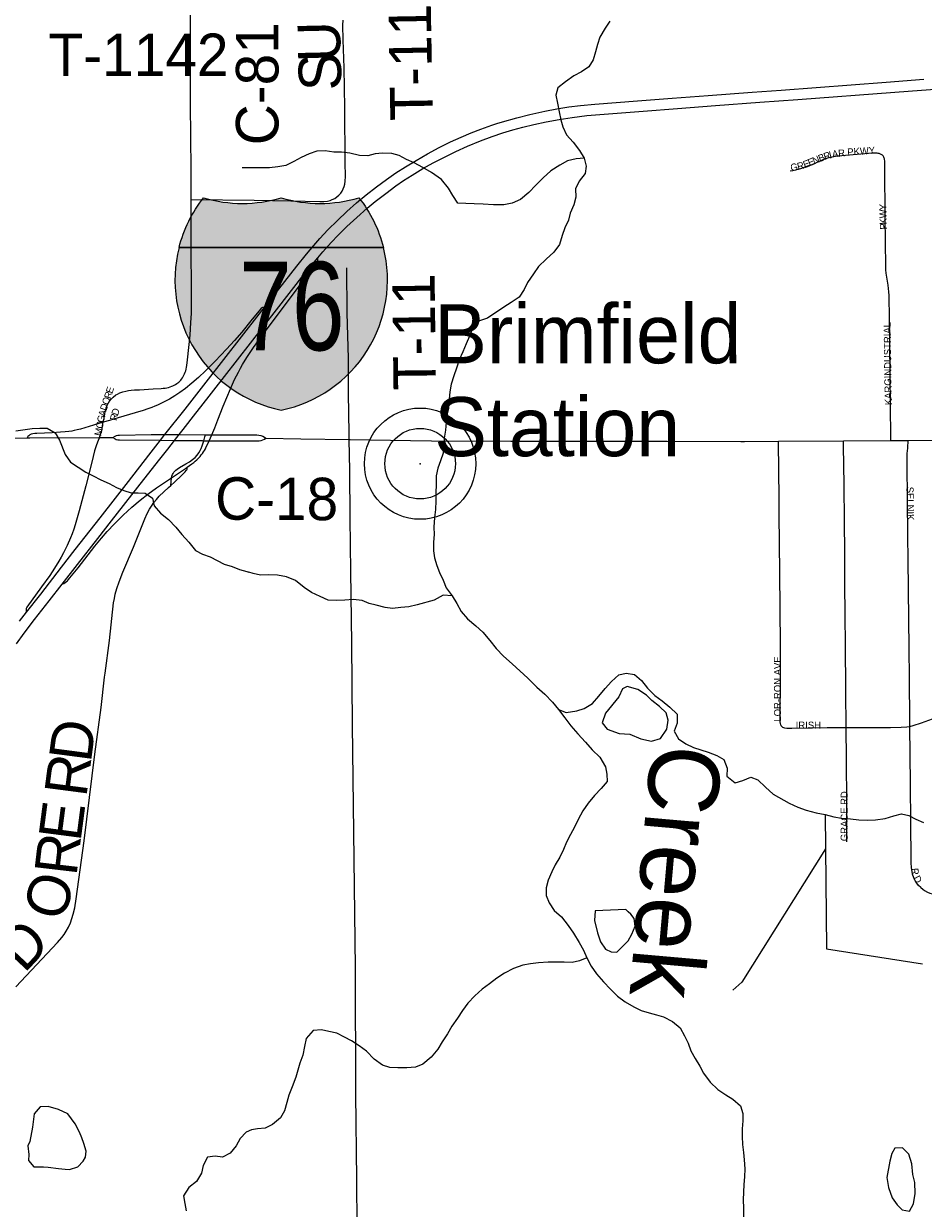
# Model space of a CAD drawing. Header units: feet. Extents: x 2113747 to 2516209, y 960708 to 1356798.
# Tile 48 of 206: x 2277107 to 2283458, y 1125856 to 1134222. Entities that reach past the tile are written whole.
import ezdxf
from ezdxf.enums import TextEntityAlignment as Align

# ---------------------------------------------------------------- set-up
doc = ezdxf.new("R2010")
doc.units = ezdxf.units.FT
doc.header["$LTSCALE"] = 50
doc.header["$MEASUREMENT"] = 0
for name, color, linetype in [('0_Xref', 7, 'Continuous'), ('GM_X_City_Street', 251, 'Continuous'), ('GM_X_City_Street_Text', 251, 'Continuous'), ('GM_X_County_Road', 3, 'Continuous'), ('GM_X_County_Road_Text', 3, 'Continuous'), ('GM_X_Interchange_Ramps', 1, 'Continuous'), ('GM_X_Interstate_Location', 251, 'Continuous'), ('GM_X_Interstate_Route', 1, 'Continuous'), ('GM_X_Interstate_Shield', 251, 'Continuous'), ('GM_X_Minor_Lake', 5, 'Continuous'), ('GM_X_Minor_River', 5, 'Continuous'), ('GM_X_Minor_River_Text', 5, 'Continuous'), ('GM_X_Township_Road', 4, 'Continuous'), ('GM_X_Township_Road_Text', 4, 'Continuous'), ('GM_X_Township_Subdivision', 4, 'Continuous'), ('GM_X_Township_Subdivision_Text', 4, 'Continuous'), ('GM_X_Unincorporated', 1, 'Continuous'), ('GM_X_Unincorporated_Location', 2, 'Continuous'), ('GM_X_Unincorporated_Text', 251, 'Continuous')]:
    doc.layers.add(name, color=color, linetype=linetype)
doc.styles.add('Styledgn000', font='dgn000.shx')
doc.styles.add('Styledgn030', font='dgn030.shx')
doc.styles.add('Styledgn031', font='dgn031.shx')

# ---------------------------------------------------------------- blocks, each defined once
blk = doc.blocks.new('M1-1_24')
at = {"layer": 'GM_X_Interstate_Shield', "linetype": 'Continuous'}
h = blk.add_hatch(color=1, dxfattribs=at)
edge = h.paths.add_edge_path()
edge.add_arc((187.5017645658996, 168.5602605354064), 937.5088908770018, 141.6689583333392, 165.80664584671, ccw=False)
edge.add_line((-547.91815223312, 750.0071338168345), (-547.9181546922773, 750.0071188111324))
edge.add_arc((-273.9590879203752, 1646.594733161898), 937.5088908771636, 253.009075, 286.9909249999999)
edge.add_line((-2.114847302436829e-05, 750.0071188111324), (-6.064772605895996e-06, 750.0071188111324))
edge.add_arc((273.9590607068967, 1646.594733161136), 937.5088908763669, 253.009075, 286.9909249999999)
edge.add_line((547.918127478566, 750.0071188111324), (547.9181532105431, 750.0070981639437))
edge.add_arc((-187.5017917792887, 168.5602605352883), 937.5088908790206, 14.193353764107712, 38.331038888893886, ccw=False)
edge.add_line((721.3885139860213, 398.432687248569), (-721.388539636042, 398.4326934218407))
h = blk.add_hatch(color=5, dxfattribs=at)
edge = h.paths.add_edge_path()
edge.add_arc((187.5017645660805, 168.5602605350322), 937.508890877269, 165.8066458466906, 258.4630388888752)
edge.add_line((-4.692887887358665e-05, -750.0070974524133), (-2.481741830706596e-05, -750.0071065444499))
edge.add_arc((-187.501791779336, 168.5602605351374), 937.5088908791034, 281.5369583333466, 374.193353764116)
edge.add_line((721.3885139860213, 398.432687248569), (-721.388539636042, 398.4326934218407))
at = {"layer": 'GM_X_Interstate_Shield', "color": 7, "linetype": 'Continuous', "lineweight": 0}
blk.add_line((-721.3885396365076, 398.4326934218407), (721.3885139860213, 398.432687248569), dxfattribs=at)
at = {"layer": 'GM_X_Interstate_Shield', "color": 1, "linetype": 'Continuous', "lineweight": 0, "flags": 128}
blk.add_lwpolyline([(-721.388539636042, 398.4326934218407, -0.1057116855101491), (-547.91815223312, 750.0071338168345), (-547.9181546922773, 750.0071188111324, 0.1493700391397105), (-2.114847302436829e-05, 750.0071188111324), (-6.064772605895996e-06, 750.0071188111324, 0.1493700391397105), (547.918127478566, 750.0071188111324), (547.9181532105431, 750.0070981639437, -0.1057116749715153), (721.3885139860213, 398.432687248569), (-721.388539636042, 398.4326934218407)], format="xyb", dxfattribs=at)
at = {"layer": 'GM_X_Interstate_Shield', "color": 5, "linetype": 'Continuous', "lineweight": 0, "flags": 128}
blk.add_lwpolyline([(-721.388539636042, 398.4326934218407, 0.4278590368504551), (-4.692887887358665e-05, -750.0070974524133), (-2.481741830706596e-05, -750.0071065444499, 0.4278590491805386), (721.3885139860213, 398.432687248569), (-721.388539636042, 398.4326934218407)], format="xyb", dxfattribs=at)
at = {"layer": 'GM_X_Interstate_Shield', "color": 18, "linetype": 'Continuous', "lineweight": 0, "true_color": 0x1e0000, "style": 'Styledgn000', "width": 0.800064}
blk.add_text('76', height=625.0000000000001, dxfattribs=at).set_placement((75.44034562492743, -328.1173096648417), align=Align.CENTER)
blk = doc.blocks.new('Unicorp18')
at = {"layer": 'GM_X_Unincorporated'}
for radius in [392.8488348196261, 249.0278639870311]:
    blk.add_circle((0, 0), radius, dxfattribs=at)
blk = doc.blocks.new('POR')
at = {"layer": 'GM_X_City_Street', "flags": 128}
for points in [[(2277668.574574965, 1131407.514083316), (2277673.823908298, 1131436.582266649), (2277679.696599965, 1131468.143883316), (2277682.616541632, 1131482.743591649), (2277685.274016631, 1131494.948291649), (2277689.834374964, 1131510.466633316), (2277696.330424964, 1131527.395733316), (2277702.531199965, 1131540.420641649), (2277710.044308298, 1131553.117466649)], [(2277641.802974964, 1131300.657341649), (2277651.153349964, 1131328.314766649), (2277655.549666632, 1131343.406599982), (2277659.486666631, 1131359.023366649), (2277663.981408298, 1131382.186049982), (2277668.574574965, 1131407.514083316)]]:
    blk.add_lwpolyline(points, dxfattribs=at)
at = {"layer": 'GM_X_County_Road', "flags": 128}
for points in [[(2278287.930291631, 1133192.320224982), (2278285.272816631, 1133653.539774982), (2278284.288566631, 1133932.443416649), (2278284.715074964, 1134237.659341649), (2278282.451299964, 1134470.762549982)], [(2278287.799058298, 1132980.279966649), (2278287.930291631, 1133192.320224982)], [(2278290.095641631, 1132174.507299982), (2278290.554958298, 1132271.488733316), (2278287.635016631, 1132704.689966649), (2278287.667824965, 1132776.671449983), (2278287.799058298, 1132980.279966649)], [(2277710.044308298, 1131553.117466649), (2277724.119083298, 1131571.030816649), (2277738.095433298, 1131585.860183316), (2277756.763374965, 1131600.558316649), (2277767.885399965, 1131606.791899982), (2277784.158333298, 1131614.305008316), (2277805.877449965, 1131622.080583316), (2277828.023074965, 1131627.723616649), (2277845.378683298, 1131631.201299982), (2277866.244783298, 1131634.219666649), (2277888.816916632, 1131635.958508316), (2277925.004508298, 1131637.598924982), (2278020.017441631, 1131642.454558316), (2278075.988458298, 1131645.735391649), (2278091.080291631, 1131647.441424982), (2278105.745616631, 1131649.377116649), (2278118.114358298, 1131651.673699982), (2278128.711449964, 1131654.003091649), (2278139.931899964, 1131657.218308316), (2278151.152349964, 1131661.253733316), (2278160.469916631, 1131664.993883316), (2278169.590633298, 1131669.554241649), (2278178.383266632, 1131674.770766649), (2278186.683774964, 1131680.085716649), (2278194.689008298, 1131685.827174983), (2278201.513141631, 1131691.699866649), (2278208.370083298, 1131698.195916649), (2278214.866133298, 1131705.676216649), (2278220.410741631, 1131712.205074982), (2278226.873983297, 1131721.096133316), (2278232.484208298, 1131729.790341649), (2278237.963199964, 1131739.764074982), (2278242.917258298, 1131749.967466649), (2278247.313574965, 1131760.597366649), (2278250.397558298, 1131771.128841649), (2278253.612774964, 1131783.399158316), (2278256.270249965, 1131795.538241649), (2278258.173133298, 1131808.366299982), (2278263.422466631, 1131848.753358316), (2278281.303008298, 1132021.686083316), (2278287.438166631, 1132112.827633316), (2278290.095641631, 1132174.507299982)], [(2276812.342691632, 1131292.553683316), (2276871.102416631, 1131293.866016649), (2277130.157016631, 1131297.835824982)], [(2277130.157016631, 1131297.835824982), (2277150.170099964, 1131298.163908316), (2277641.802974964, 1131300.657341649)], [(2277641.802974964, 1131300.657341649), (2277735.372341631, 1131301.051041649)], [(2277735.372341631, 1131301.051041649), (2277752.465483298, 1131309.515591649), (2277761.290924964, 1131312.960466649), (2277771.855208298, 1131315.814791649), (2277783.534974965, 1131317.192741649), (2278005.384924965, 1131321.523441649), (2278103.908349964, 1131321.064124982), (2278203.383216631, 1131320.604808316), (2278390.554758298, 1131319.751791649)], [(2277735.372341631, 1131301.051041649), (2277751.579658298, 1131291.274158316), (2277759.880166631, 1131286.713799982), (2277770.083558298, 1131283.662624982), (2277782.649149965, 1131282.448716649), (2278071.264058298, 1131279.922474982), (2278170.837349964, 1131279.069458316), (2278333.172983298, 1131277.658699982), (2278369.590233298, 1131277.527466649), (2278377.136149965, 1131277.494658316)], [(2278377.136149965, 1131277.494658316), (2278385.535083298, 1131303.970983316), (2278390.554758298, 1131319.751791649)], [(2278390.554758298, 1131319.751791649), (2278433.566483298, 1131319.554941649)], [(2278414.964158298, 1131277.330616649), (2278756.859799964, 1131275.985474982), (2278768.802033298, 1131276.280749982), (2278782.417491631, 1131278.806991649), (2278794.392533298, 1131282.448716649), (2278806.105108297, 1131287.829283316), (2278816.570966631, 1131294.489374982)], [(2278433.566483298, 1131319.554941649), (2278753.414924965, 1131318.111374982), (2278767.063191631, 1131317.094316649), (2278780.777074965, 1131314.633691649), (2278795.147124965, 1131308.826616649), (2278805.875449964, 1131302.724266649), (2278816.570966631, 1131294.489374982)], [(2278816.570966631, 1131294.489374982), (2279063.650524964, 1131291.635049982), (2279404.791574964, 1131284.778108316)], [(2278150.561799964, 1131016.012241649), (2278152.530299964, 1131026.445291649), (2278156.204833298, 1131037.436083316), (2278160.765191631, 1131046.261524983), (2278166.572266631, 1131055.119774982), (2278173.265166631, 1131062.436033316), (2278179.990874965, 1131068.538383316), (2278189.931799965, 1131076.904508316), (2278206.073499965, 1131088.223383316), (2278252.202016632, 1131113.452991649), (2278277.562858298, 1131128.610441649), (2278298.888274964, 1131143.899124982), (2278316.178266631, 1131158.990958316), (2278331.860649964, 1131175.756016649), (2278343.606033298, 1131191.536824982), (2278353.514149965, 1131208.498733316), (2278359.878966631, 1131222.803166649), (2278365.981316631, 1131240.158774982), (2278370.836949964, 1131255.381841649), (2278377.136149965, 1131277.494658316)], [(2278377.136149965, 1131277.494658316), (2278414.964158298, 1131277.330616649)], [(2279471.490916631, 1125042.467758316), (2279471.261258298, 1125071.207858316), (2279466.208774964, 1125356.673166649), (2279460.565741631, 1125724.192116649), (2279457.219291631, 1126058.673074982), (2279452.035574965, 1126661.493391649), (2279448.393849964, 1127554.044099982), (2279437.665524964, 1128512.277091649), (2279428.610424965, 1129270.477674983), (2279423.754791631, 1129848.133999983), (2279414.994966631, 1130352.463699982), (2279412.075024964, 1130729.333024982), (2279409.122274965, 1131067.062008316), (2279404.791574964, 1131284.778108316)], [(2279404.791574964, 1131284.778108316), (2279410.434608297, 1131284.646874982), (2279837.074174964, 1131278.708566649), (2279984.744483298, 1131276.805683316), (2280545.602941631, 1131273.098341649), (2281634.675566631, 1131273.327999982), (2281648.717533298, 1131273.295191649)], [(2281648.717533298, 1131273.295191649), (2282169.746674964, 1131272.540599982)], [(2282169.746674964, 1131272.540599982), (2282172.732233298, 1131272.540599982), (2282195.238749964, 1131272.573408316), (2282434.805199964, 1131274.213824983)], [(2282434.805199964, 1131274.213824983), (2282894.712416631, 1131275.558966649)], [(2282894.712416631, 1131275.558966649), (2283229.062141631, 1131277.658699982)], [(2283229.062141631, 1131277.658699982), (2283350.879483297, 1131278.446099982)], [(2283350.879483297, 1131278.446099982), (2284054.060491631, 1131285.860783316)], [(2278144.656299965, 1130960.467733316), (2278170.476458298, 1130984.220966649), (2278223.921233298, 1131034.877033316), (2278246.132474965, 1131056.333683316), (2278254.400174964, 1131066.110566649), (2278258.304366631, 1131072.048874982), (2278260.043208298, 1131075.657791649), (2278261.158691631, 1131079.496366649), (2278261.585199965, 1131083.925491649), (2278260.633758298, 1131089.470099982)], [(2277051.810716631, 1127419.858016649), (2277345.248449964, 1127733.997808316), (2277375.202458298, 1127768.577791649), (2277391.114499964, 1127789.115808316), (2277407.354624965, 1127813.295549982), (2277422.971391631, 1127841.641949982), (2277436.291574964, 1127871.202258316), (2277447.446408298, 1127901.681199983), (2277456.501508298, 1127932.914733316), (2277466.344008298, 1127977.468449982), (2277477.466033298, 1128041.969633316), (2277534.093216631, 1128451.483249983), (2277609.847658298, 1129063.752366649), (2277653.056233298, 1129391.934124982), (2277678.056183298, 1129606.927133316), (2277681.894758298, 1129636.224974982), (2277711.520683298, 1129865.620841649), (2277740.720099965, 1130131.368341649), (2277746.428749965, 1130162.044133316), (2277753.416924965, 1130192.654308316), (2277764.079633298, 1130234.222466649), (2277780.188524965, 1130281.039958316), (2277806.927316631, 1130348.034574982), (2277881.927166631, 1130526.380674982), (2277961.159291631, 1130724.543008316), (2277978.777366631, 1130763.650541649), (2277993.967624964, 1130793.145233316), (2278007.681508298, 1130815.914216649), (2278025.365199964, 1130840.061149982), (2278043.541016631, 1130863.158216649), (2278063.980608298, 1130886.353708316), (2278128.875491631, 1130947.508441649), (2278144.656299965, 1130960.467733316)], [(2278144.656299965, 1130960.467733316), (2278150.397758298, 1131015.192033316), (2278150.561799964, 1131016.012241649)]]:
    blk.add_lwpolyline(points, dxfattribs=at)
at = {"layer": 'GM_X_Interchange_Ramps', "flags": 128}
for points in [[(2278414.964158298, 1131277.330616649), (2278433.566483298, 1131319.554941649), (2278454.760666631, 1131369.226758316), (2278476.709441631, 1131424.279141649), (2278515.718549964, 1131521.785508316), (2278565.948108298, 1131643.045108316), (2278595.508416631, 1131708.924241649), (2278621.820699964, 1131761.844083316), (2278636.223558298, 1131789.599933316), (2278651.905941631, 1131816.437149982), (2278669.261549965, 1131845.177249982), (2278686.387499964, 1131872.309741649), (2278728.874291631, 1131934.678383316), (2278790.750808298, 1132019.553541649), (2279059.943183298, 1132379.756233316), (2279165.914099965, 1132519.519733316), (2279172.442958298, 1132530.280866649), (2279176.675233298, 1132537.761166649), (2279179.299899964, 1132542.977691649), (2279181.235591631, 1132548.161408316), (2279182.547924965, 1132553.377933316), (2279183.269708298, 1132558.496033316), (2279182.679158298, 1132569.388399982)], [(2278806.531616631, 1132218.503274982), (2278798.756041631, 1132218.568891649), (2278793.539516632, 1132217.486216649), (2278787.896483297, 1132215.517716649), (2278782.614341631, 1132212.171266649), (2278777.233774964, 1132207.053166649), (2278710.009499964, 1132123.129449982), (2278645.770783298, 1132044.389449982), (2278594.458549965, 1131984.743899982), (2278539.373358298, 1131924.048483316), (2278457.844649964, 1131838.714008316), (2278390.653183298, 1131771.424116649), (2278340.620474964, 1131724.114499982), (2278293.737366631, 1131683.071274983), (2278247.969741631, 1131645.801008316), (2278208.468508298, 1131616.535974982), (2278172.904274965, 1131593.045208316), (2278136.224558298, 1131571.358899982), (2278117.130108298, 1131561.089891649), (2278098.527783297, 1131551.542666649), (2278073.691874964, 1131539.403583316), (2278051.021316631, 1131529.265808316), (2278031.139466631, 1131520.735641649), (2278011.684124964, 1131512.894449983), (2277983.797041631, 1131502.527016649), (2277949.906033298, 1131491.076908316), (2277892.589874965, 1131473.458833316), (2277773.889324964, 1131439.010083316), (2277712.012808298, 1131420.473374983), (2277668.574574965, 1131407.514083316), (2277599.184949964, 1131386.746408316), (2277506.599833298, 1131359.515491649), (2277483.994891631, 1131353.445949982), (2277462.341391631, 1131348.688741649), (2277445.346674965, 1131345.670374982), (2277424.939891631, 1131342.619199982), (2277400.202408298, 1131339.600833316), (2277365.950508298, 1131336.648083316), (2277308.634349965, 1131333.170399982), (2277198.299924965, 1131328.642849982), (2277184.225149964, 1131327.658599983), (2277171.429899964, 1131325.526058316), (2277159.356433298, 1131322.278033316), (2277150.268524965, 1131318.012949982), (2277142.099249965, 1131312.829233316), (2277135.275116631, 1131305.972291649), (2277130.157016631, 1131297.835824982)], [(2277641.802974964, 1131300.657341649), (2277632.682258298, 1131278.938224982), (2277620.936874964, 1131247.671883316), (2277607.452649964, 1131204.692966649), (2277587.866074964, 1131126.117008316), (2277545.248049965, 1130958.958549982), (2277498.857066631, 1130781.924783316), (2277480.451591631, 1130715.487908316), (2277470.182583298, 1130682.056216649), (2277460.340083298, 1130653.020841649), (2277448.430658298, 1130619.950041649), (2277437.013358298, 1130591.669258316), (2277413.424166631, 1130537.502699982), (2277387.407158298, 1130484.451624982), (2277371.527924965, 1130455.875566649), (2277355.583074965, 1130427.069849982), (2277324.447966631, 1130376.873099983), (2277289.900791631, 1130325.003124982), (2277232.978333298, 1130244.589899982), (2277129.566466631, 1130101.643991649), (2277126.744949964, 1130097.083633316), (2277124.678024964, 1130091.867108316), (2277123.693774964, 1130086.683391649), (2277123.693774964, 1130079.728024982), (2277124.776449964, 1130073.428824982), (2277126.876183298, 1130065.653249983)], [(2277378.516099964, 1130264.832641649), (2277390.917649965, 1130269.524233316), (2277400.169599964, 1130275.298499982), (2277408.404491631, 1130281.827358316), (2277415.359858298, 1130288.487449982), (2277423.332283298, 1130297.280083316), (2277433.273208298, 1130309.123891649), (2277490.228474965, 1130380.482016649), (2277609.585191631, 1130532.843916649), (2277655.352816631, 1130588.650891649), (2277696.166383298, 1130635.698041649), (2277747.806699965, 1130690.717616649), (2277808.436499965, 1130750.724058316), (2277871.067608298, 1130808.597958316), (2277928.613424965, 1130857.383949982), (2277982.812791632, 1130899.870741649), (2278043.836291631, 1130944.260416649), (2278114.374208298, 1130992.193391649), (2278150.561799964, 1131016.012241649), (2278221.263758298, 1131062.501649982), (2278249.544541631, 1131081.661716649), (2278260.633758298, 1131089.470099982), (2278277.956558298, 1131101.707608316), (2278292.523458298, 1131112.928058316), (2278306.532616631, 1131123.721999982), (2278317.949916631, 1131133.433266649), (2278328.678241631, 1131143.144533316), (2278339.439374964, 1131154.168133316), (2278351.348799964, 1131166.766533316), (2278359.485266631, 1131176.641841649), (2278367.687349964, 1131187.271741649), (2278375.134841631, 1131197.868833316), (2278381.958974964, 1131208.629966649), (2278389.045574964, 1131220.834666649), (2278395.672858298, 1131233.531491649), (2278405.515358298, 1131254.922524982), (2278414.964158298, 1131277.330616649)]]:
    blk.add_lwpolyline(points, dxfattribs=at)
at = {"layer": 'GM_X_Interstate_Route', "flags": 128}
for points in [[(2277077.729299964, 1130002.497208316), (2277126.876183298, 1130065.653249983), (2277226.843174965, 1130194.163491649), (2277373.594849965, 1130383.598808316), (2277470.445049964, 1130507.811158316), (2277647.281966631, 1130731.990499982), (2277846.953483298, 1130988.289199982), (2277990.719599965, 1131175.887249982), (2278071.264058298, 1131279.922474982), (2278103.908349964, 1131321.064124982), (2278246.723024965, 1131500.591324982), (2278393.999633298, 1131689.600133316), (2278769.261349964, 1132170.963999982), (2278806.531616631, 1132218.503274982), (2279034.483916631, 1132509.316341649), (2279102.167508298, 1132593.732183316), (2279154.857691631, 1132656.428908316), (2279198.263116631, 1132705.510174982), (2279254.102899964, 1132765.418191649), (2279320.900666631, 1132832.970549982), (2279387.435966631, 1132896.126591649), (2279456.070999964, 1132956.986049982), (2279524.017058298, 1133013.678849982), (2279596.162583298, 1133070.371649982), (2279667.323858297, 1133122.897791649), (2279734.777791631, 1133169.288774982), (2279801.050624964, 1133211.611524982), (2279876.969108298, 1133257.051066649), (2279956.726166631, 1133302.457799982), (2280040.551458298, 1133347.339599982), (2280119.619541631, 1133386.972066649), (2280193.963224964, 1133421.289583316), (2280266.371216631, 1133451.866949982), (2280333.628299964, 1133477.752724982), (2280410.957541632, 1133504.688366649), (2280447.670066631, 1133516.696216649), (2280485.990199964, 1133528.277558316), (2280586.875824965, 1133556.984849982), (2280678.968816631, 1133580.475616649), (2280784.480416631, 1133604.163233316), (2280871.324074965, 1133620.961099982), (2280955.379024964, 1133634.412516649), (2281036.645266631, 1133644.484674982), (2281137.760549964, 1133654.491216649), (2281438.777008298, 1133678.047599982), (2281684.216149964, 1133696.354649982), (2281939.563408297, 1133714.760124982), (2282250.389558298, 1133737.922808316), (2282453.210674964, 1133753.703616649), (2283195.794491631, 1133810.396416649), (2283460.787399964, 1133829.950183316)], [(2278321.89816125, 1131472.027435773), (2278357.123066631, 1131517.061108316), (2278524.675224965, 1131731.857266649), (2278892.226983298, 1132202.591233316), (2279087.731841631, 1132453.870258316), (2279182.679158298, 1132569.388399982), (2279217.849691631, 1132610.562858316), (2279277.298391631, 1132676.474799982), (2279327.134249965, 1132728.869708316), (2279387.764049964, 1132789.105808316), (2279457.416141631, 1132854.197541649), (2279531.464549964, 1132919.354891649), (2279587.140291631, 1132965.516216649), (2279662.238566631, 1133024.275941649), (2279733.891966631, 1133076.703658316), (2279788.124141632, 1133113.908308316), (2279848.950791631, 1133153.114266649), (2279925.131741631, 1133198.717849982), (2279996.883566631, 1133238.809633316), (2280081.529066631, 1133282.707183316), (2280156.660149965, 1133319.944641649), (2280238.582558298, 1133357.050866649), (2280330.708358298, 1133394.157091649), (2280413.746249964, 1133425.095349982), (2280488.450824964, 1133450.587424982), (2280560.760391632, 1133472.798666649), (2280630.510908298, 1133491.991541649), (2280707.183983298, 1133510.725099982), (2280793.994833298, 1133529.163383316), (2280887.761049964, 1133546.223716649), (2280978.771366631, 1133560.036024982), (2281083.134674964, 1133572.896891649), (2281204.164616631, 1133584.084533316), (2281479.131258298, 1133605.278716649), (2281721.289566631, 1133623.585766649), (2281989.661733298, 1133643.762891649), (2282303.768716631, 1133667.220849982), (2282572.862666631, 1133687.266741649), (2283255.800933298, 1133738.677399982), (2284106.356974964, 1133803.211391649)], [(2278123.215622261, 1131218.293091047), (2278170.837349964, 1131279.069458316), (2278203.383216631, 1131320.604808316), (2278231.762424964, 1131356.792399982), (2278321.89816125, 1131472.027435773)], [(2277055.911758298, 1129842.884666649), (2277109.815849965, 1129917.425199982), (2277183.273708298, 1130014.275399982), (2277286.324683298, 1130146.230516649), (2277378.516099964, 1130264.832641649), (2277485.996199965, 1130402.594833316), (2277629.795124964, 1130585.927799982), (2277726.448474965, 1130710.336999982), (2277912.045216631, 1130948.459883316), (2278057.648599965, 1131134.614366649), (2278123.215622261, 1131218.293091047)]]:
    blk.add_lwpolyline(points, dxfattribs=at)
at = {"layer": 'GM_X_Minor_Lake'}
for p, q in [((2281307.109999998, 1129468.35), (2281213.349999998, 1129351.89)), ((2281358.379999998, 1127967.38), (2281140.389999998, 1127956.88)), ((2277167.559999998, 1126429.83), (2277149.849999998, 1126327.47)), ((2283220.469999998, 1126189.95), (2283200.719999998, 1126073.68))]:
    blk.add_line(p, q, dxfattribs=at)
at = {"layer": 'GM_X_Minor_Lake', "flags": 128}
for points in [[(2281213.349999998, 1129351.89), (2281191.489999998, 1129285.71), (2281225.589999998, 1129239.69), (2281309.659999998, 1129209.81), (2281385.689999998, 1129203.97), (2281463.769999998, 1129172.09), (2281539.809999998, 1129154.21), (2281601.779999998, 1129174.39), (2281647.639999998, 1129240.63), (2281657.499999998, 1129302.78), (2281643.379999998, 1129354.87), (2281595.279999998, 1129400.85), (2281541.179999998, 1129442.81), (2281503.099999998, 1129480.81), (2281443.009999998, 1129520.76), (2281366.959999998, 1129540.62), (2281334.989999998, 1129524.52), (2281307.109999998, 1129468.35)], [(2281140.389999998, 1127956.88), (2281136.529999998, 1127888.72), (2281156.729999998, 1127800.59), (2281178.869999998, 1127738.51), (2281212.989999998, 1127686.49), (2281255.039999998, 1127666.54), (2281295.039999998, 1127664.63), (2281372.869999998, 1127744.96), (2281400.779999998, 1127791.12), (2281422.649999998, 1127849.29), (2281416.539999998, 1127903.38), (2281392.459999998, 1127933.39), (2281374.429999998, 1127949.38), (2281358.379999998, 1127967.38)], [(2277149.849999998, 1126327.47), (2277135.929999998, 1126297.33), (2277142.109999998, 1126235.17), (2277140.239999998, 1126193.04), (2277178.399999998, 1126149.04), (2277246.449999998, 1126149.26), (2277278.479999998, 1126147.36), (2277352.559999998, 1126137.58), (2277398.609999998, 1126131.72), (2277430.639999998, 1126129.81), (2277488.629999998, 1126150.06), (2277526.549999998, 1126188.31), (2277542.479999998, 1126216.44), (2277546.349999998, 1126258.58), (2277530.179999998, 1126314.7), (2277516.049999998, 1126352.76), (2277499.909999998, 1126394.83), (2277469.719999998, 1126452.9), (2277417.479999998, 1126522.93), (2277351.329999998, 1126554.81), (2277279.209999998, 1126574.63), (2277223.179999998, 1126572.44), (2277181.289999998, 1126524.15), (2277167.559999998, 1126429.83)], [(2283200.719999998, 1126073.68), (2283212.879999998, 1126003.57), (2283237.049999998, 1125929.47), (2283273.159999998, 1125879.45), (2283307.239999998, 1125845.46), (2283359.269999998, 1125835.56), (2283389.149999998, 1125887.73), (2283398.989999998, 1125959.89), (2283396.829999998, 1126038.05), (2283384.699999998, 1126094.13), (2283376.529999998, 1126170.27), (2283356.379999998, 1126238.36), (2283310.269999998, 1126284.35), (2283256.279999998, 1126280.22), (2283234.349999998, 1126244.09), (2283220.469999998, 1126189.95)]]:
    blk.add_lwpolyline(points, dxfattribs=at)
at = {"layer": 'GM_X_Minor_River', "flags": 128}
for points in [[(2281244.709999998, 1134240.05), (2281210.819999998, 1134189.87), (2281172.949999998, 1134127.65), (2281157.059999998, 1134075.51), (2281143.169999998, 1134023.37), (2281127.299999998, 1133967.22), (2281097.399999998, 1133917.05), (2281043.469999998, 1133882.86), (2280991.519999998, 1133854.69), (2280931.609999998, 1133812.46), (2280877.699999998, 1133770.26), (2280863.799999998, 1133718.11), (2280873.929999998, 1133660.02), (2280886.069999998, 1133599.92), (2280898.179999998, 1133543.84), (2280912.299999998, 1133493.76), (2280938.419999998, 1133437.7), (2280986.539999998, 1133385.7), (2281030.679999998, 1133327.68), (2281062.799999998, 1133271.63), (2281076.919999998, 1133215.55), (2281071.029999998, 1133163.43), (2281027.149999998, 1133109.22), (2281003.259999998, 1133055.06), (2281003.389999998, 1132996.93), (2280989.509999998, 1132942.79), (2280965.629999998, 1132884.61), (2280953.729999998, 1132834.49), (2280927.859999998, 1132780.32), (2280907.969999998, 1132726.16), (2280888.099999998, 1132661.98), (2280848.219999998, 1132609.79), (2280794.319999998, 1132559.56), (2280740.429999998, 1132507.33), (2280706.539999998, 1132455.15), (2280662.659999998, 1132394.93), (2280638.779999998, 1132344.77), (2280604.879999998, 1132290.58), (2280548.949999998, 1132254.38), (2280495.019999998, 1132220.19), (2280381.179999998, 1132143.78), (2280325.219999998, 1132123.61), (2280275.329999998, 1132069.39), (2280253.439999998, 1132015.23), (2280229.559999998, 1131961.06), (2280205.679999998, 1131904.89), (2280179.799999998, 1131848.72), (2280161.929999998, 1131790.55), (2280142.049999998, 1131734.4), (2280124.179999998, 1131676.24), (2280114.289999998, 1131622.11), (2280110.399999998, 1131569.99), (2280104.539999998, 1131507.84), (2280094.649999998, 1131457.72), (2280088.749999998, 1131407.61), (2280084.869999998, 1131351.48), (2280074.989999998, 1131295.35), (2280073.109999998, 1131245.23), (2280067.229999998, 1131189.11), (2280049.349999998, 1131134.96), (2280029.449999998, 1131082.81), (2280019.569999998, 1131028.67), (2280017.709999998, 1130966.53), (2280015.819999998, 1130912.43), (2280015.959999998, 1130852.29), (2280014.089999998, 1130792.17), (2280006.209999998, 1130734.04), (2280002.359999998, 1130665.88), (2280004.469999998, 1130615.79), (2279998.589999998, 1130561.66), (2279998.729999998, 1130499.53), (2280006.839999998, 1130449.45), (2280022.949999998, 1130395.37), (2280041.059999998, 1130345.31), (2280067.179999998, 1130293.26), (2280089.299999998, 1130239.2), (2280131.429999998, 1130181.17), (2280163.549999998, 1130127.14), (2280195.679999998, 1130071.09), (2280239.799999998, 1130019.08), (2280297.909999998, 1129969.11), (2280348.009999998, 1129925.13), (2280398.149999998, 1129865.12), (2280442.269999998, 1129809.11), (2280494.399999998, 1129755.11), (2280554.519999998, 1129701.14), (2280666.759999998, 1129601.18), (2280728.899999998, 1129537.19), (2280785.009999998, 1129487.21), (2280839.139999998, 1129431.22), (2280883.259999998, 1129379.21)], [(2281062.799999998, 1133271.63), (2281006.809999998, 1133267.51), (2280946.819999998, 1133253.34), (2280890.889999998, 1133223.15), (2280828.969999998, 1133182.93), (2280773.059999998, 1133134.71), (2280721.179999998, 1133082.48), (2280673.279999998, 1133030.26), (2280613.379999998, 1132980.02), (2280555.439999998, 1132955.85), (2280495.449999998, 1132943.69), (2280423.439999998, 1132943.53), (2280351.429999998, 1132947.37), (2280287.409999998, 1132951.24), (2280227.409999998, 1132953.11), (2280171.389999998, 1132954.98), (2280137.279999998, 1133009.02), (2280105.159999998, 1133061.06), (2280055.019999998, 1133123.07), (2279984.899999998, 1133171.02), (2279924.819999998, 1133206.96), (2279862.739999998, 1133238.88), (2279808.679999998, 1133262.81), (2279756.619999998, 1133290.75), (2279704.579999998, 1133306.67), (2279640.569999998, 1133308.53), (2279588.579999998, 1133302.4), (2279536.599999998, 1133290.26), (2279476.589999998, 1133292.13), (2279408.539999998, 1133308.01), (2279350.519999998, 1133313.89), (2279296.509999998, 1133315.78), (2279234.489999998, 1133323.65), (2279176.489999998, 1133321.52), (2279122.519999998, 1133303.37), (2279064.579999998, 1133277.18), (2279012.629999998, 1133249), (2278956.679999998, 1133220.82), (2278900.699999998, 1133210.67), (2278842.709999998, 1133204.53), (2278648.689999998, 1133204.09)], [(2277051.019999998, 1131348.11), (2277167.059999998, 1131364.54), (2277221.099999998, 1131366.72), (2277273.139999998, 1131364.89), (2277329.279999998, 1131332.99), (2277359.449999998, 1131280.92), (2277399.769999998, 1131180.76), (2277437.959999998, 1131126.73), (2277490.109999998, 1131090.79), (2277544.249999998, 1131054.86), (2277596.369999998, 1131028.96), (2277650.489999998, 1131001.05), (2277710.609999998, 1130975.18), (2277760.729999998, 1130947.26), (2277812.839999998, 1130925.36), (2277864.929999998, 1130909.49), (2277914.969999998, 1130909.65), (2277965.009999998, 1130907.81), (2278015.149999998, 1130871.88), (2278027.319999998, 1130817.75), (2278071.509999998, 1130765.74), (2278127.689999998, 1130719.79), (2278179.879999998, 1130665.8), (2278222.069999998, 1130613.78), (2278272.259999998, 1130559.79), (2278318.459999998, 1130501.77), (2278368.579999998, 1130475.86), (2278422.679999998, 1130455.97), (2278472.789999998, 1130432.07), (2278522.909999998, 1130404.15), (2278578.999999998, 1130388.29), (2278631.099999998, 1130368.4), (2278681.169999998, 1130354.53), (2278694.919999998, 1130348.31)], [(2280131.429999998, 1130181.17), (2280067.409999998, 1130187.04), (2280003.479999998, 1130150.82), (2279883.539999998, 1130118.49), (2279825.569999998, 1130104.33), (2279769.569999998, 1130098.19), (2279709.579999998, 1130092.05), (2279659.559999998, 1130099.95), (2279595.519999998, 1130115.84), (2279545.489999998, 1130127.75), (2279495.439999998, 1130147.68), (2279433.419999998, 1130155.56), (2279373.419999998, 1130151.42), (2279311.419999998, 1130149.28), (2279255.399999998, 1130151.15), (2279199.339999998, 1130177.07), (2279139.279999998, 1130205), (2279087.199999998, 1130240.96), (2279025.079999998, 1130288.92), (2278963.019999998, 1130316.84), (2278898.979999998, 1130328.72), (2278832.969999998, 1130330.57), (2278778.969999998, 1130328.45), (2278726.939999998, 1130340.36), (2278694.919999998, 1130348.31)], [(2280883.259999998, 1129379.21), (2280935.309999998, 1129357.28), (2281011.289999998, 1129369.48), (2281063.259999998, 1129385.62), (2281121.189999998, 1129421.83), (2281167.079999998, 1129472.03), (2281210.969999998, 1129526.24), (2281256.869999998, 1129576.45), (2281308.759999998, 1129624.66), (2281360.749999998, 1129634.8), (2281418.779999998, 1129624.91), (2281468.869999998, 1129582.94), (2281510.989999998, 1129528.92), (2281561.109999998, 1129478.93), (2281613.199999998, 1129438.96), (2281667.299999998, 1129394.99), (2281719.419999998, 1129345.01), (2281719.549999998, 1129282.88), (2281699.669999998, 1129226.72), (2281729.789999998, 1129172.68), (2281781.879999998, 1129136.73), (2281835.939999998, 1129110.79), (2281887.979999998, 1129094.87), (2281938.019999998, 1129076.95), (2282000.079999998, 1129053.04), (2282050.139999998, 1129025.09), (2282072.279999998, 1128965.02), (2282070.409999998, 1128908.9), (2282130.519999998, 1128860.94), (2282182.489999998, 1128877.09), (2282240.429999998, 1128901.27), (2282290.489999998, 1128883.34), (2282344.599999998, 1128829.35), (2282398.709999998, 1128781.38), (2282510.869999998, 1128717.49), (2282570.929999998, 1128689.57), (2282630.979999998, 1128667.66), (2282701.029999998, 1128649.79), (2282765.069999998, 1128637.9), (2282827.099999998, 1128622.01), (2282879.129999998, 1128612.1), (2282943.149999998, 1128606.24), (2283003.169999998, 1128600.36), (2283061.189999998, 1128596.48), (2283119.179999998, 1128598.62), (2283187.169999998, 1128608.8), (2283249.139999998, 1128626.96), (2283303.109999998, 1128641.12), (2283355.149999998, 1128629.21), (2283405.199999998, 1128603.27), (2283459.259999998, 1128581.34)], [(2280883.259999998, 1129379.21), (2280927.389999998, 1129321.19), (2280969.519999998, 1129263.16), (2281017.639999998, 1129207.16), (2281071.789999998, 1129147.15), (2281119.899999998, 1129093.15), (2281174.029999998, 1129041.17), (2281214.169999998, 1128975.12), (2281222.279999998, 1128923.04), (2281226.399999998, 1128870.94), (2281184.509999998, 1128820.74), (2281136.609999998, 1128770.53), (2281092.729999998, 1128716.31), (2281052.839999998, 1128662.12), (2281020.969999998, 1128601.92), (2280995.079999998, 1128547.76), (2280967.189999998, 1128495.58), (2280939.309999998, 1128441.41), (2280917.419999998, 1128389.25), (2280891.539999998, 1128337.09), (2280859.649999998, 1128282.91), (2280835.749999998, 1128232.75), (2280809.879999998, 1128172.57), (2280793.999999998, 1128118.42), (2280796.119999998, 1128064.32), (2280816.229999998, 1128014.26), (2280852.349999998, 1127960.24), (2280902.459999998, 1127914.25), (2280950.589999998, 1127854.24), (2280988.709999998, 1127800.21), (2281028.869999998, 1127732.17), (2281058.989999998, 1127678.13), (2281083.109999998, 1127624.07), (2281113.239999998, 1127566.01), (2281151.359999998, 1127511.99), (2281199.489999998, 1127455.99), (2281249.609999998, 1127403.99), (2281299.719999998, 1127354), (2281353.809999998, 1127314.04), (2281413.899999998, 1127278.1), (2281465.959999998, 1127254.17), (2281522.009999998, 1127236.26), (2281574.039999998, 1127222.34), (2281624.079999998, 1127208.43), (2281686.159999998, 1127174.51), (2281740.259999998, 1127130.54), (2281772.379999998, 1127074.5), (2281796.499999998, 1127022.44), (2281816.619999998, 1126968.37), (2281846.739999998, 1126914.33), (2281878.869999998, 1126860.3), (2281904.979999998, 1126810.25), (2281953.129999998, 1126746.23), (2282007.239999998, 1126694.25), (2282063.329999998, 1126658.31), (2282113.399999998, 1126626.35), (2282167.509999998, 1126580.38), (2282183.629999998, 1126526.3), (2282183.739999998, 1126474.2), (2282179.869999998, 1126418.07), (2282177.979999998, 1126363.97), (2282182.119999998, 1126305.86), (2282188.229999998, 1126249.76), (2282192.349999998, 1126197.66), (2282196.479999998, 1126135.54), (2282194.619999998, 1126077.42), (2282190.729999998, 1126023.31), (2282186.969999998, 1125915.08), (2282189.099999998, 1125856.97), (2282187.239999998, 1125792.83)], [(2282765.069999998, 1128637.9), (2282773.139999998, 1127687.98), (2283451.439999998, 1127583.3)], [(2282767.119999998, 1128395.52), (2282177.599999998, 1127452.17), (2282111.719999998, 1127395.9)], [(2281083.109999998, 1127624.07), (2281031.149999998, 1127603.91), (2280979.169999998, 1127591.77), (2280923.159999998, 1127593.65), (2280871.159999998, 1127595.54), (2280809.149999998, 1127595.39), (2280741.149999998, 1127589.22), (2280685.159999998, 1127583.09), (2280629.179999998, 1127572.94), (2280565.219999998, 1127550.76), (2280501.289999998, 1127516.54), (2280447.359999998, 1127482.35), (2280395.439999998, 1127442.16), (2280343.519999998, 1127403.96), (2280291.619999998, 1127357.75), (2280241.729999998, 1127305.53), (2280203.839999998, 1127253.34), (2280169.949999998, 1127199.15), (2280130.069999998, 1127142.95), (2280098.189999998, 1127088.76), (2280060.309999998, 1127032.57), (2280030.419999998, 1126980.39), (2279982.539999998, 1126924.18), (2279924.639999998, 1126873.94), (2279872.679999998, 1126853.78), (2279810.689999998, 1126847.63), (2279748.679999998, 1126847.49), (2279690.669999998, 1126851.37), (2279640.629999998, 1126867.29), (2279580.529999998, 1126909.24), (2279526.399999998, 1126965.23), (2279474.309999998, 1127003.2), (2279420.229999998, 1127039.14), (2279370.169999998, 1127065.09), (2279318.099999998, 1127093.03), (2279260.069999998, 1127104.92), (2279210.039999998, 1127116.83), (2279150.049999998, 1127110.69), (2279100.159999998, 1127054.46), (2279088.279999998, 1126998.32), (2279076.419999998, 1126938.17), (2279056.539999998, 1126882.01), (2279028.759999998, 1126781.74), (2279002.899999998, 1126713.55), (2278979.029999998, 1126655.37), (2278965.139999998, 1126603.24), (2278947.259999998, 1126545.08), (2278919.379999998, 1126494.91), (2278863.479999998, 1126448.7), (2278811.519999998, 1126422.53), (2278757.539999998, 1126416.39), (2278715.549999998, 1126410.29)], [(2278715.549999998, 1126410.29), (2278676.089999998, 1126393.61), (2278634.909999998, 1126348.45), (2278607.039999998, 1126296.2), (2278563.159999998, 1126245.91), (2278511.189999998, 1126217.65), (2278457.149999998, 1126223.49), (2278403.119999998, 1126217.29), (2278373.269999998, 1126159.02), (2278361.419999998, 1126104.82), (2278325.569999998, 1126044.53), (2278271.659999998, 1126002.22), (2278233.799999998, 1125943.92), (2278243.969999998, 1125889.8), (2278254.129999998, 1125837.68)]]:
    blk.add_lwpolyline(points, dxfattribs=at)
at = {"layer": 'GM_X_Township_Road', "flags": 128}
for points in [[(2279377.140139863, 1133241.183287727), (2279374.443866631, 1133627.457149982), (2279369.096108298, 1133911.642933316), (2279361.747041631, 1134107.508683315), (2279359.516074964, 1134211.248633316), (2279360.828408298, 1134246.419166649)], [(2278287.799058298, 1132980.279966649), (2278734.189241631, 1132976.310158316), (2278992.915758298, 1132972.143499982), (2279196.786741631, 1132966.500466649), (2279225.986158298, 1132967.189441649), (2279250.395558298, 1132969.846916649), (2279270.211791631, 1132974.440083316), (2279285.073966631, 1132979.787841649), (2279302.101491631, 1132988.219583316), (2279317.980724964, 1132998.816674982), (2279332.317966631, 1133011.349458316), (2279344.981983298, 1133025.555466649), (2279354.102699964, 1133038.481949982), (2279362.862524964, 1133055.443858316), (2279369.424191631, 1133073.291591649), (2279373.295574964, 1133088.711508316), (2279376.445174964, 1133110.922749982), (2279377.823124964, 1133143.337383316), (2279377.140139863, 1133241.183287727)], [(2279404.791574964, 1131284.778108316), (2279404.102599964, 1131327.527366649), (2279399.476624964, 1131612.992674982), (2279399.115733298, 1131859.120791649), (2279391.012074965, 1132177.394433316), (2279386.845416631, 1132499.080141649)]]:
    blk.add_lwpolyline(points, dxfattribs=at)
at = {"layer": 'GM_X_Township_Subdivision', "flags": 128}
for points in [[(2282518.039941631, 1133183.035466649), (2282536.150141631, 1133186.119449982), (2282556.753774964, 1133190.482958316), (2282574.076574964, 1133194.223108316), (2282593.039791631, 1133199.636483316), (2282612.003008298, 1133205.706024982), (2282650.585608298, 1133219.912033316), (2282671.976641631, 1133228.475008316), (2282728.931908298, 1133253.901466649), (2282762.166749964, 1133268.009049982), (2282790.053833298, 1133277.589083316), (2282820.532774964, 1133284.839724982), (2282854.587824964, 1133289.071999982), (2283099.141141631, 1133309.905291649), (2283111.345841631, 1133310.692691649), (2283118.563674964, 1133310.856733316), (2283124.895683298, 1133310.495841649), (2283130.571524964, 1133309.642824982), (2283137.592508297, 1133308.264874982), (2283143.432391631, 1133306.886924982), (2283148.583299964, 1133305.344933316), (2283152.815574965, 1133303.606091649), (2283157.047849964, 1133301.834441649)], [(2283229.062141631, 1131277.658699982), (2283228.799674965, 1131302.363374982), (2283224.239316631, 1131743.930733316), (2283219.285258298, 1132170.832766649), (2283217.283949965, 1132269.224958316), (2283215.873191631, 1132301.639591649), (2283214.462433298, 1132327.984683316), (2283212.986058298, 1132352.262849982), (2283209.409949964, 1132374.638133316), (2283199.665874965, 1132431.626208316), (2283196.089766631, 1132461.120899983), (2283193.530716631, 1132483.791458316), (2283192.119958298, 1132507.643116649), (2283189.396866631, 1132855.313024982), (2283186.214458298, 1133203.606291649), (2283185.951991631, 1133254.163933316), (2283184.803699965, 1133262.201974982), (2283183.622599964, 1133267.582541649), (2283181.949374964, 1133273.488041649), (2283179.619983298, 1133279.393541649), (2283176.864083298, 1133284.249174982), (2283173.058316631, 1133289.367274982), (2283168.924466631, 1133293.730783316), (2283164.626574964, 1133297.175658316), (2283161.050466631, 1133299.603474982), (2283157.047849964, 1133301.834441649)], [(2282454.588624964, 1129263.030183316), (2282451.176558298, 1129271.527541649), (2282449.109633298, 1129280.188941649), (2282448.223808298, 1129292.426449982), (2282449.568949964, 1129623.889041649), (2282448.978399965, 1129833.337441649), (2282445.238249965, 1130345.442716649), (2282443.368174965, 1130551.511858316), (2282440.743508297, 1130756.859216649), (2282440.448233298, 1130878.643749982), (2282437.725141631, 1131059.286433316), (2282434.805199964, 1131274.213824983)], [(2282913.445974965, 1129252.433091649), (2282911.280624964, 1129505.877466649), (2282908.032599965, 1129846.592008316), (2282905.473549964, 1130030.089016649), (2282903.833133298, 1130281.860166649), (2282902.914499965, 1130488.355816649), (2282900.749149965, 1130707.351441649), (2282900.027366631, 1130966.635699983), (2282895.302966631, 1131241.602341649), (2282894.712416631, 1131275.558966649)], [(2283362.657674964, 1129259.782158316), (2283360.229858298, 1129638.554366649), (2283359.639308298, 1129661.585816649), (2283357.637999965, 1129750.135508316), (2283357.178683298, 1129795.935941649), (2283357.473958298, 1129815.456899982), (2283356.358474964, 1130015.292458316), (2283350.092083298, 1130441.079008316), (2283349.042216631, 1130601.708608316), (2283345.302066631, 1130866.898366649), (2283342.513358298, 1131106.267966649), (2283344.416241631, 1131188.091949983), (2283345.531724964, 1131204.332074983), (2283347.204949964, 1131227.166674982), (2283350.879483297, 1131278.446099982)], [(2283362.657674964, 1129259.782158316), (2283386.378099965, 1129265.031491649), (2283444.940974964, 1129283.699433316), (2283678.569116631, 1129369.066716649), (2283988.050124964, 1129483.305333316), (2284069.316366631, 1129518.114974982)], [(2282454.588624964, 1129263.030183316), (2282457.771033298, 1129259.060374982), (2282464.660783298, 1129254.368783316), (2282478.604324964, 1129249.480341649), (2282494.417941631, 1129247.347799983), (2282515.087191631, 1129246.429166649), (2282530.080599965, 1129246.363549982), (2282779.259891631, 1129251.481649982), (2282913.445974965, 1129252.433091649)], [(2282913.445974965, 1129252.433091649), (2283090.676591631, 1129251.055141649), (2283225.125141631, 1129252.793983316), (2283300.354649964, 1129254.860908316), (2283342.316508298, 1129256.993449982), (2283362.657674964, 1129259.782158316)], [(2282916.759616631, 1128443.182741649), (2282916.595574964, 1128717.263558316), (2282914.397416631, 1129027.597583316), (2282913.445974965, 1129252.433091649)], [(2283440.380616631, 1128121.332991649), (2283424.534191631, 1128136.654483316), (2283412.263874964, 1128151.319808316), (2283401.929249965, 1128167.363083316), (2283393.431891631, 1128184.554649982), (2283384.573641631, 1128208.635966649), (2283378.536908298, 1128233.537491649), (2283374.665524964, 1128262.179166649), (2283372.434558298, 1128296.791958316), (2283371.647158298, 1128327.336516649), (2283370.039549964, 1128574.776966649), (2283366.200974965, 1128856.994249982), (2283362.657674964, 1129259.782158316)], [(2283440.380616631, 1128121.332991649), (2283453.175866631, 1128110.342199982), (2283467.053791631, 1128100.434083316), (2283486.673174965, 1128089.541716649), (2283504.258441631, 1128082.061416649), (2283522.532683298, 1128076.385574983), (2283547.762291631, 1128071.300283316), (2283583.195291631, 1128066.707116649), (2283630.603333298, 1128062.999774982)]]:
    blk.add_lwpolyline(points, dxfattribs=at)
at = {"layer": 'GM_X_Unincorporated_Location'}
blk.add_point((2279905.134051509, 1131115.074178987), dxfattribs=at)
at = {"color": 7, "linetype": 'Continuous', "lineweight": 0}
for name, p in [('M1-1_24', (2278924.64289229, 1132243.684199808)), ('Unicorp18', (2279905.134051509, 1131115.074178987))]:
    blk.add_blockref(name, p, dxfattribs=at)
at = {"layer": 'GM_X_City_Street_Text', "char_height": 50.00000000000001, "attachment_point": 7, "line_spacing_factor": 0.8, "style": 'Styledgn030'}
for s, insert, rotation in [('{\\Fdgn000|c0;\\C256;E}', (2277732.120362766, 1131607.100374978), 72.255142), ('{\\Fdgn000|c0;\\C256;O}', (2277704.545312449, 1131525.84663301), 70.446312), ('{\\Fdgn000|c0;\\C256;R}', (2277719.929445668, 1131569.266312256), 72.11615), ('{\\Fdgn000|c0;\\C256;A}', (2277681.319515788, 1131444.934088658), 77.66557300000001), ('{\\Fdgn000|c0;\\C256;D}', (2277689.667833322, 1131484.256718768), 70.31381999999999), ('{\\Fdgn000|c0;\\C256;R}', (2277762.732612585, 1131415.074359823), 76.570374), ('{\\Fdgn000|c0;\\C256;D}', (2277771.244086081, 1131451.177691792), 71.724022), ('{\\Fdgn000|c0;\\C256;O}', (2277664.030139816, 1131359.16809406), 78.598328), ('{\\Fdgn000|c0;\\C256;G}', (2277672.724581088, 1131402.287820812), 78.598328), ('{\\Fdgn000|c0;\\C256;M}', (2277653.589982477, 1131307.386924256), 78.597198)]:
    blk.add_mtext(s, dxfattribs=dict(at, insert=insert, rotation=rotation))
at = {"layer": 'GM_X_County_Road_Text', "char_height": 300.0000000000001, "attachment_point": 7, "line_spacing_factor": 0.8, "style": 'Styledgn030'}
for s, insert, rotation in [('{\\Fdgn000|c0;\\C256;C-81}', (2278909.247226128, 1133363.485663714), 90), ('{\\Fdgn000|c0;\\C256;C-18}', (2278456.833406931, 1130715.925097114), 359.652284), ('{\\Fdgn000|c0;\\C256;D}', (2277580.550981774, 1128998.553623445), 82.518486), ('{\\Fdgn000|c0;\\C256;R}', (2277548.622786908, 1128754.335412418), 82.550545), ('{\\Fdgn000|c0;\\C256;E}', (2277507.532778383, 1128440.184849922), 82.547516), ('{\\Fdgn000|c0;\\C256;R}', (2277479.032478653, 1128197.778557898), 83.291245), ('{\\Fdgn000|c0;\\C256;O}', (2277387.52128229, 1127871.646728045), 73.211647), ('{\\Fdgn000|c0;\\C256;D}', (2277109.990676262, 1127510.552696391), 46.876881)]:
    blk.add_mtext(s, dxfattribs=dict(at, insert=insert, rotation=rotation))
at = {"layer": 'GM_X_Interstate_Location', "char_height": 1, "attachment_point": 5, "line_spacing_factor": 0.8, "style": 'Styledgn030'}
for s, insert in [('{\\Fdgn000|c0;\\C256;-}', (2278924.654977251, 1132243.684199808)), ('{\\Fdgn000|c0;\\C256;,}', (2278924.653573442, 1132243.684199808)), ('{\\Fdgn000|c0;\\C256;.}', (2278924.680673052, 1132243.684199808))]:
    blk.add_mtext(s, dxfattribs=dict(at, insert=insert))
at = {"layer": 'GM_X_Interstate_Location', "insert": (2278720.209024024, 1132035.85858313), "char_height": 1, "attachment_point": 7, "rotation": 1e-05, "line_spacing_factor": 0.8, "style": 'Styledgn030'}
blk.add_mtext('{\\Fdgn000|c0;\\C256;76}', dxfattribs=at)
at = {"layer": 'GM_X_Minor_River_Text', "insert": (2281785.493663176, 1129123.04357353), "char_height": 500.2513799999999, "attachment_point": 4, "rotation": 264.9732027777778, "line_spacing_factor": 0.8, "style": 'Styledgn031'}
blk.add_mtext('{\\Fdgn000|c0;\\C256;Creek}', dxfattribs=at)
at = {"layer": 'GM_X_Township_Road_Text', "char_height": 300.0000000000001, "attachment_point": 7, "line_spacing_factor": 0.8, "style": 'Styledgn030'}
for s, insert, rotation in [('{\\Fdgn000|c0;\\C256;T-11}', (2279995.368320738, 1133539.557183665), 91.041199), ('{\\Fdgn000|c0;\\C256;T-1142}', (2277281.413405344, 1133852.583912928), 1e-05), ('{\\Fdgn000|c0;\\C256;U}', (2279349.262699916, 1133953.891802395), 91.275063), ('{\\Fdgn000|c0;\\C256;S}', (2279356.670841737, 1133754.264378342), 92.119698), ('{\\Fdgn000|c0;\\C256;T-11}', (2280017.439233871, 1131634.732285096), 90.705521)]:
    blk.add_mtext(s, dxfattribs=dict(at, insert=insert, rotation=rotation))
at = {"layer": 'GM_X_Township_Subdivision_Text', "char_height": 50.00000000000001, "attachment_point": 7, "line_spacing_factor": 0.8, "style": 'Styledgn030'}
for s, insert, rotation in [('{\\Fdgn000|c0;\\C256;B}', (2282726.807353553, 1133244.907847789), 20.646988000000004), ('{\\Fdgn000|c0;\\C256;R}', (2282762.673166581, 1133258.451361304), 18.204536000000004), ('{\\Fdgn000|c0;\\C256;I}', (2282798.418873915, 1133270.274247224), 14.449808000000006), ('{\\Fdgn000|c0;\\C256;A}', (2282816.40724646, 1133275.107523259), 7.938436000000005), ('{\\Fdgn000|c0;\\C256;R}', (2282859.049773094, 1133281.068753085), 6.131025), ('{\\Fdgn000|c0;\\C256;PKWY}', (2282922.737789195, 1133290.381533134), 4.292549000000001), ('{\\Fdgn000|c0;\\C256;G}', (2282523.599463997, 1133180.58133943), 8.887406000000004), ('{\\Fdgn000|c0;\\C256;R}', (2282573.49935963, 1133188.682075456), 14.171858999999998), ('{\\Fdgn000|c0;\\C256;E}', (2282620.481709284, 1133201.149754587), 21.454847), ('{\\Fdgn000|c0;\\C256;E}', (2282654.653791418, 1133214.596797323), 22.673988), ('{\\Fdgn000|c0;\\C256;N}', (2282687.335496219, 1133228.24519844), 22.853678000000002), ('{\\Fdgn000|c0;\\C256;W}', (2283198.37423532, 1132847.819436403), 90.68927000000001), ('{\\Fdgn000|c0;\\C256;Y}', (2283197.688210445, 1132904.663960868), 90), ('{\\Fdgn000|c0;\\C256;K}', (2283200.359416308, 1132804.863227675), 92.623413), ('{\\Fdgn000|c0;\\C256;P}', (2283202.083531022, 1132769.798509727), 92.814674), ('{\\Fdgn000|c0;\\C256;INDUSTRIAL}', (2283232.883424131, 1131717.980256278), 90.692535), ('{\\Fdgn000|c0;\\C256;KARG}', (2283237.273421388, 1131528.867150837), 91.46809399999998), ('{\\Fdgn000|c0;\\C256;SELNIK}', (2283337.507173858, 1130951.671107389), 271.197304), ('{\\Fdgn000|c0;\\C256;LOR-RON AVE}', (2282454.095340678, 1129293.483466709), 90), ('{\\Fdgn000|c0;\\C256;IRISH}', (2282557.008563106, 1129242.398276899), 1e-05), ('{\\Fdgn000|c0;\\C256;GRACE RD}', (2282924.904333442, 1128448.696038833), 90), ('{\\Fdgn000|c0;\\C256;R}', (2283372.779017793, 1128257.307991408), 274.229225), ('{\\Fdgn000|c0;\\C256;D}', (2283384.697598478, 1128188.265382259), 299.65417499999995)]:
    blk.add_mtext(s, dxfattribs=dict(at, insert=insert, rotation=rotation))
at = {"layer": 'GM_X_Unincorporated_Text', "char_height": 417.0000000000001, "attachment_point": 7, "rotation": 1e-05, "line_spacing_factor": 0.8, "style": 'Styledgn030'}
for s, insert in [('{\\Fdgn000|c0;\\C256;Brimfield}', (2280005.00567558, 1131817.653471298)), ('{\\Fdgn000|c0;\\C256;Station}', (2280005.00567558, 1131162.045658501))]:
    blk.add_mtext(s, dxfattribs=dict(at, insert=insert))

msp = doc.modelspace()

# ---------------------------------------------------------------- block references
at = {"layer": '0_Xref'}
msp.add_blockref('POR', (0, 0), dxfattribs=at)

doc.saveas('drawing.dxf')
